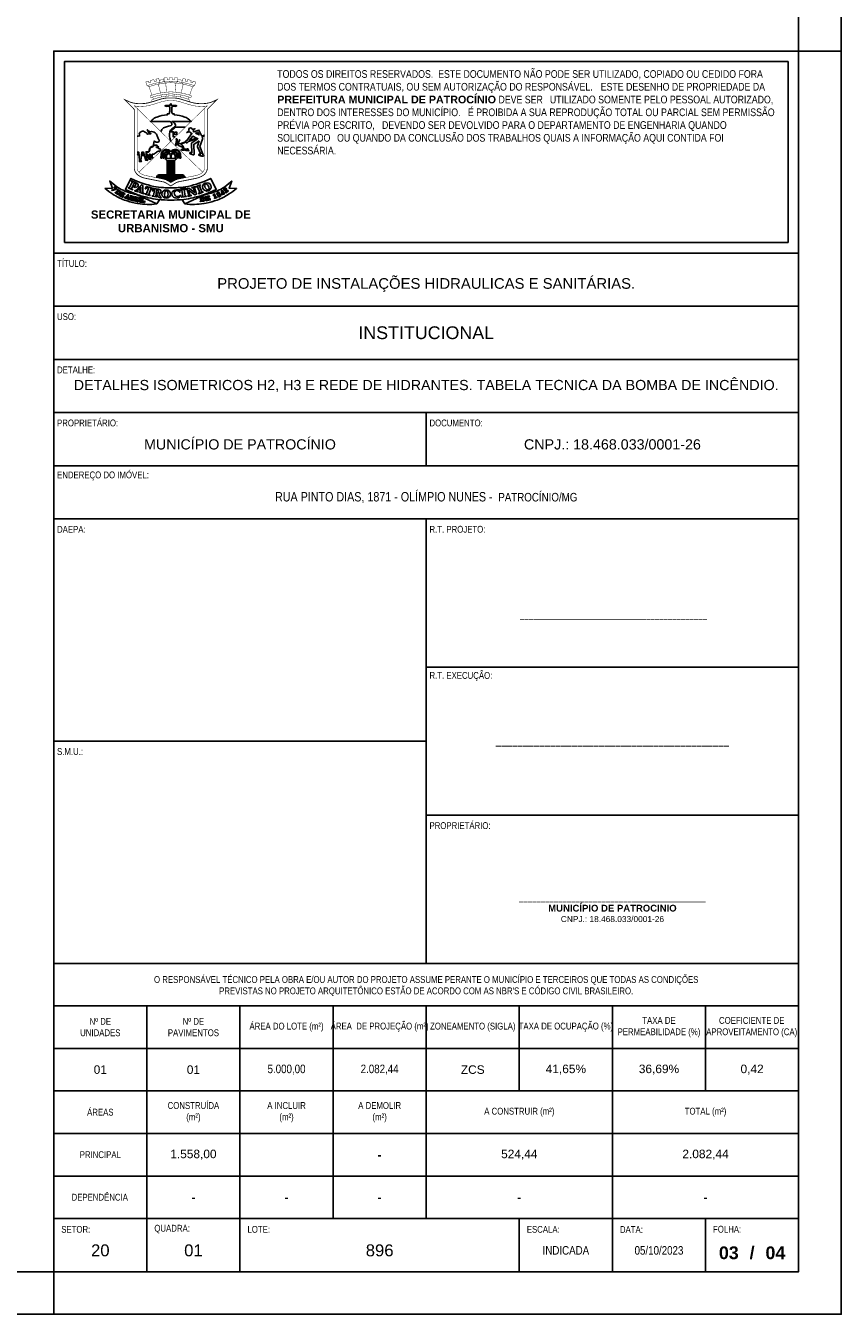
# Model space of a CAD drawing. Header units: millimetres. Extents: x 0 to 354, y 0 to 59.
# Tile 55 of 84: x 245 to 264, y 0 to 30. Entities that reach past the tile are written whole.
import ezdxf

# ---------------------------------------------------------------- set-up
doc = ezdxf.new("R2010")
doc.units = ezdxf.units.MM
doc.styles.add('FORMATO', font='technic_.ttf')
doc.styles.add('R060E100', font='technic_.ttf', dxfattribs={"height": 16})
doc.styles.get("Standard").update_dxf_attribs({"font": 'arial.ttf'})

msp = doc.modelspace()

# ---------------------------------------------------------------- linework, layer by layer
at = {"color": 1}
for p, q in [((263.1, 29.7), (264.1, 29.7)), ((245.6, 0), (245.6, 1))]:
    msp.add_line(p, q, dxfattribs=at)
at = {"color": 6}
for p, q in [((254.35, 21.2), (254.35, 19.95)), ((254.35, 8.25), (254.35, 18.7)), ((254.35, 13.475), (245.6, 13.475)), ((258.725, 1), (258.725, 2.25))]:
    msp.add_line(p, q, dxfattribs=at)
at = {"color": 2}
for points in [[(180, 59.4), (180, 0), (264.1, 0), (264.1, 59.4)], [(245.85, 25.2), (262.85, 25.2), (262.85, 29.45), (245.85, 29.45)]]:
    msp.add_lwpolyline(points, close=True, dxfattribs=at)
at = {"color": 6}
for points in [[(182.5, 58.4), (182.5, 1), (263.1, 1), (263.1, 58.4)], [(245.6, 1), (245.6, 29.7), (263.1, 29.7), (263.1, 1)]]:
    msp.add_lwpolyline(points, close=True, dxfattribs=at)
at = {"color": 1, "const_width": 0.00979}
for points in [[(247.907, 28.6657), (247.8367, 28.8638), (247.7924, 28.8848), (247.7641, 28.9712, -0.0101119), (247.8249, 28.9926), (247.8381, 28.9495), (247.8811, 28.9628), (247.8681, 29.0061, -0.0135349), (247.9514, 29.0285), (247.9633, 28.9833), (248.012, 28.9951), (247.9998, 29.0394, -0.0105173), (248.0657, 29.0516), (248.0766, 29.0173), (248.0931, 28.9647), (248.0579, 28.9226), (248.1071, 28.7142)], [(248.9076, 28.8848, 0.0825429), (248.35, 28.9892, 0.0825429), (247.7924, 28.8848)], [(248.8633, 28.8638, 0.0722397), (248.35, 28.9565, 0.0722397), (247.8367, 28.8638)], [(248.19, 29.0257, 0.0704916), (248.0784, 29.0115)], [(248.2492, 28.734), (248.2309, 28.9484), (248.1898, 28.9785), (248.1902, 29.067, -0.0118928), (248.2658, 29.0715), (248.2654, 29.0233), (248.3123, 29.0238), (248.3123, 29.0725, -0.005908), (248.35, 29.0724, -0.005908), (248.3877, 29.0725), (248.3877, 29.0238), (248.4346, 29.0233), (248.4342, 29.0715, -0.0118928), (248.5098, 29.067), (248.5102, 28.9785), (248.4691, 28.9484), (248.4508, 28.734)], [(248.6216, 29.0115, 0.0704916), (248.51, 29.0257)], [(248.793, 28.6657), (248.8633, 28.8638), (248.9076, 28.8848), (248.9359, 28.9712, 0.0101119), (248.8751, 28.9926), (248.8619, 28.9495), (248.8189, 28.9628), (248.8319, 29.0061, 0.0135349), (248.7486, 29.0285), (248.7367, 28.9833), (248.688, 28.9951), (248.7002, 29.0394, 0.0105173), (248.6343, 29.0516), (248.6234, 29.0173), (248.6069, 28.9647), (248.6421, 28.9226), (248.5929, 28.7142)], [(248.7658, 28.5128, 0.565968), (248.7961, 28.5397, 0.2738554), (248.7781, 28.5602, 0.0818369), (248.35, 28.6468, 0.0818369), (247.9219, 28.5602, 0.2738554), (247.9039, 28.5397, 0.565968), (247.9342, 28.5128)]]:
    msp.add_lwpolyline(points, format="xyb", dxfattribs=at)
at = {"color": 1}
for points, const_width in [([(248.0843, 28.5604, -0.0171122), (247.8431, 28.4873, -0.0594928), (247.6765, 28.4637, -0.0110952), (247.5833, 28.4637, -0.0879771), (247.3832, 28.5038), (247.2698, 28.5546), (247.4927, 28.3273), (247.4927, 26.9445, 0.0798337), (247.5025, 26.8898, 0.1642576), (247.5923, 26.7745, 0.0972303), (247.755, 26.7076), (248.1479, 26.6297, -0.0949465), (248.2532, 26.5885), (248.35, 26.5276), (248.4468, 26.5885, -0.0949465), (248.5521, 26.6297), (248.945, 26.7076, 0.0972303), (249.1077, 26.7745, 0.1642576), (249.1975, 26.8898, 0.0798337), (249.2073, 26.9445), (249.2073, 28.3273), (249.4302, 28.5546), (249.3168, 28.5038, -0.0879771), (249.1167, 28.4637, -0.0110952), (249.0235, 28.4637, -0.0594928), (248.8569, 28.4873, -0.0171122), (248.6157, 28.5604, 0.0972383), (248.35, 28.5964, 0.0972383)], 0.0196), ([(248.1052, 28.4993, -0.0171122), (247.8597, 28.4249, -0.0594928), (247.6779, 28.3991, -0.0110952), (247.5818, 28.3991, -0.1039794), (247.4871, 28.4162), (247.5573, 28.3537), (247.5573, 26.9451, 0.0787036), (247.5635, 26.9111, 0.1642576), (247.6279, 26.8284, 0.0972303), (247.7676, 26.771), (248.1601, 26.6931, -0.0946451), (248.2876, 26.6432), (248.35, 26.6039), (248.4124, 26.6432, -0.0946451), (248.5399, 26.6931), (248.9324, 26.771, 0.0972303), (249.0721, 26.8284, 0.1642576), (249.1365, 26.9111, 0.0787036), (249.1427, 26.9451), (249.1427, 28.3537), (249.2129, 28.4162, -0.1039794), (249.1182, 28.3991, -0.0110952), (249.0221, 28.3991, -0.0594928), (248.8403, 28.4249, -0.0171122), (248.5948, 28.4993, 0.084475), (248.3516, 28.5351, 0.085264)], 0.00979), ([(247.8839, 28.6572, 0.2738554), (247.8658, 28.6366, 0.565968), (247.8961, 28.6098, -0.0759365), (248.35, 28.693, -0.0759365), (248.8039, 28.6098, 0.565968), (248.8342, 28.6366, 0.2738554), (248.8161, 28.6572, 0.0709109), (248.35, 28.7406, 0.0709109)], 0.00979)]:
    msp.add_lwpolyline(points, format="xyb", close=True, dxfattribs=dict(at, const_width=const_width))
at = {"color": 1, "const_width": 0.00979}
for points in [[(247.9418, 28.5676), (247.9235, 28.619)], [(248.1296, 28.6205), (248.1183, 28.6683)], [(248.2571, 28.6402), (248.2531, 28.687)], [(248.4429, 28.6402), (248.4469, 28.687)], [(248.5704, 28.6205), (248.5817, 28.6683)], [(248.7582, 28.5676), (248.7765, 28.619)], [(247.5573, 28.3537), (248.35, 27.575), (247.6003, 26.8513)], [(249.0997, 26.8513), (248.35, 27.575), (249.1427, 28.3537)]]:
    msp.add_lwpolyline(points, dxfattribs=at)
at = {"color": 1}
for points in [[(248.3309, 28.0463), (247.8698, 28.0468), (247.91, 28.0804, -0.0792331), (248.021, 28.1466, -0.0836903), (248.2676, 28.1997), (248.2676, 28.2215), (248.3084, 28.2215), (248.3084, 28.2364), (248.323, 28.2364)], [(248.3285, 28.335), (248.3298, 28.352, 0.1753675), (248.3255, 28.3716, -0.1525632), (248.3208, 28.4008), (248.248, 28.3962), (248.2483, 28.4064), (248.2466, 28.4072), (248.2413, 28.4061, -0.0109776), (248.2303, 28.4041, -0.2264449), (248.2245, 28.4058), (248.23, 28.4071), (248.2141, 28.4092, -0.8279357), (248.2139, 28.4132), (248.2239, 28.4166, -0.1271777), (248.2466, 28.4182), (248.248, 28.4233), (248.3379, 28.4254), (248.3387, 28.4484, -0.3094406), (248.35, 28.4638)], [(248.3715, 28.335), (248.3702, 28.352, -0.1753675), (248.3745, 28.3716, 0.1525632), (248.3792, 28.4008), (248.452, 28.3962), (248.4517, 28.4064), (248.4534, 28.4072), (248.4587, 28.4061, 0.0109776), (248.4697, 28.4041, 0.2264449), (248.4755, 28.4058), (248.47, 28.4071), (248.4859, 28.4092, 0.8279357), (248.4861, 28.4132), (248.4761, 28.4166, 0.1271777), (248.4534, 28.4182), (248.452, 28.4233), (248.3621, 28.4254), (248.3613, 28.4484, 0.3094406), (248.35, 28.4638)], [(248.3715, 28.0463), (248.8302, 28.0468), (248.79, 28.0804, 0.0792331), (248.679, 28.1466, 0.0836903), (248.4324, 28.1997), (248.4324, 28.2215), (248.3916, 28.2215), (248.3916, 28.2364), (248.377, 28.2364)], [(248.1124, 27.8085), (248.1282, 27.8354, -0.1501679), (248.2023, 27.903, -0.0699618), (248.2986, 27.9331, 0.0780417), (248.3587, 27.953, 0.3306951), (248.375, 27.986, 0.2292163), (248.3309, 28.0463)], [(248.35, 27.575), (248.3273, 27.6587, -0.1189674), (248.3235, 27.7915, -0.1256689), (248.3554, 27.8562, -0.1330422), (248.3947, 27.8829, 0.2139135), (248.4566, 27.9411, 0.2204676), (248.4551, 27.9774, 0.2068478), (248.3715, 28.0463)], [(249.076, 27.6971), (249.0117, 27.8418), (248.8915, 27.7997, -0.6036909), (248.8858, 27.805, 0.3225458), (248.869, 27.8496), (248.9182, 27.8711), (248.8518, 27.8629), (248.8298, 27.893, 0.350927), (248.8225, 27.895), (248.7754, 27.8801, 0.371909), (248.7705, 27.8721, 0.0634966), (248.7808, 27.8369), (248.7242, 27.7827), (248.7857, 27.8081, -0.3927287), (248.7892, 27.8067, 0.2449148), (248.8439, 27.7672, -0.4927638), (248.8459, 27.7637), (248.7292, 27.5934), (248.7105, 27.5883), (248.6933, 27.5637)], [(247.5573, 27.6987), (247.584, 27.6994), (247.6141, 27.7029, 0.3498893), (247.6169, 27.7057, 0.1508016), (247.6123, 27.7298, -0.2455834), (247.612, 27.7652, -0.0958284), (247.6349, 27.7944, -0.3272035), (247.7338, 27.8026, 0.0101999), (247.7553, 27.79, -0.0739811), (247.7859, 27.7665, -0.071794), (247.8019, 27.7441), (247.8331, 27.7513), (247.8599, 27.7555, -0.1166307), (247.8842, 27.7537), (247.8599, 27.7628, -0.1539762), (247.8319, 27.7848), (247.8163, 27.8069, -0.1279971), (247.8003, 27.8499), (247.8091, 27.8366, 0.0776904), (247.8198, 27.8248, 0.0761057), (247.8532, 27.8054, 0.1372627), (247.8697, 27.8038, -0.0872321), (247.9287, 27.8037, -0.1312138), (247.9828, 27.7785, -0.1542554), (248.0308, 27.7033, 0.0252133), (248.0422, 27.6679, 0.0510708), (248.0637, 27.625, -0.0259558), (248.0682, 27.6171, 0.0209291), (248.0729, 27.6086, -0.2164991), (248.0756, 27.5865, -0.1211261), (248.0602, 27.5612, -0.3471051), (248.0433, 27.5593, 0.2647657), (248.0395, 27.5594, -0.1335941), (248.0141, 27.5538, -0.1548185), (247.9906, 27.5626, 0.0061902), (247.9615, 27.5848), (247.95, 27.5428), (247.9442, 27.5028, -0.0946831), (247.9321, 27.4675, -0.2588371), (247.9066, 27.4521, 0.3103352), (247.853, 27.4121, 0.068396), (247.8447, 27.3698, -0.2503229), (247.8234, 27.3348), (247.7683, 27.3311), (247.7816, 27.1621), (247.8061, 27.1289), (247.7566, 27.1317), (247.7581, 27.1584), (247.7046, 27.3228), (247.6694, 27.3228), (247.6429, 27.1261), (247.6607, 27.0995), (247.6119, 27.0995), (247.6174, 27.1291), (247.5977, 27.3236), (247.5573, 27.3236)], [(248.4612, 27.4875), (248.4671, 27.5157, -0.0139651), (248.4791, 27.5661, 0.1321923), (248.4791, 27.6323, -0.8419479), (248.4881, 27.6364, -0.2175372), (248.4975, 27.5839, 0.0252836), (248.4847, 27.5212), (248.5008, 27.5362, 0.1023303), (248.5553, 27.6129, -0.9921758), (248.5641, 27.609, -0.1084767), (248.4862, 27.4986, 0.3156258), (248.4836, 27.4868)], [(248.7659, 27.575), (248.7491, 27.5538, -0.201937), (248.7389, 27.5483, 0.3341121), (248.7351, 27.5448, -0.7273895), (248.7226, 27.5432, 0.1045476), (248.7208, 27.5455, 0.3699832), (248.718, 27.5455, -0.6686331), (248.7101, 27.5495, 0.5231921), (248.7049, 27.5537)], [(249.0166, 27.5875), (248.89, 27.503), (248.8969, 27.2751, -0.544415), (248.8755, 27.2603), (248.8252, 27.2716, -0.2092755), (248.7953, 27.2935, -0.5227515), (248.8054, 27.3149, -0.2023617), (248.8312, 27.3089, 0.2295594), (248.8426, 27.3068, 0.3934708), (248.8449, 27.3106), (248.8334, 27.5079, -0.2047689), (248.8484, 27.5495), (248.9826, 27.6351, 0.6252674), (248.9821, 27.6399, -0.0871836), (248.9707, 27.6464)], [(249.0166, 27.5875), (248.9765, 27.4598, 0.2192635), (248.9781, 27.4471), (249.0526, 27.277, -0.2927298), (249.0514, 27.27, -0.3674289), (249.045, 27.2691, 0.1514547), (249.0193, 27.276, 0.2643945), (249.0049, 27.2671, 0.4364817), (249.0096, 27.253, 0.0114314), (249.0447, 27.2381, 0.1512931), (249.1179, 27.2324, 0.4169046), (249.1214, 27.2379)], [(249.1214, 27.2379), (249.0322, 27.452), (249.0952, 27.6247, 0.2962344), (249.0814, 27.685)], [(247.5573, 27.275), (247.5704, 27.2654, 0.059047), (247.5947, 27.2561)], [(248.1564, 27.2906), (248.1547, 27.2784, 0.0128134), (248.1439, 27.1828)], [(248.5723, 27.5215, 0.5580831), (248.5167, 27.4845)], [(248.5167, 27.4845), (248.6543, 27.4203), (248.6352, 27.4598, 0.1393815), (248.588, 27.513)], [(248.5436, 27.2906), (248.5453, 27.2784, -0.0128134), (248.5561, 27.1828)], [(248.7141, 27.3799, 0.0548405), (248.7729, 27.3685, -0.8390859), (248.7737, 27.3601, -0.2090551), (248.6939, 27.3717, 0.1994227), (248.6815, 27.3737, -0.1161258), (248.5982, 27.3737, -0.8809874), (248.5993, 27.3837), (248.6379, 27.3824, 0.0569376), (248.6653, 27.3846), (248.6372, 27.3994, -0.2703294), (248.6263, 27.4168)], [(248.6839, 27.3912), (248.699, 27.3896, 0.0977281), (248.7119, 27.3907, 0.0423412), (248.7366, 27.4002, -0.1562378), (248.7526, 27.4025, -0.7348742), (248.7538, 27.3942, -0.0724375), (248.7149, 27.3824, 0.6281294), (248.7141, 27.3799)], [(247.6686, 27.2434, 0.0487975), (247.7197, 27.2447)], [(248.0136, 26.7222, -0.3730721), (248.0941, 26.7919), (248.6059, 26.7919)], [(248.0382, 26.7173), (248.0593, 26.7605, 1.0483596), (248.0505, 26.7643), (248.0258, 26.7197)], [(248.0696, 26.711), (248.0906, 26.761, 1.0483596), (248.0815, 26.7643), (248.0572, 26.7135)], [(248.1002, 26.705), (248.1236, 26.761, 1.0483596), (248.1146, 26.7643), (248.0875, 26.7075)], [(248.136, 26.6979), (248.1548, 26.7618, 1.0483596), (248.1454, 26.7641), (248.1232, 26.7004)], [(248.1712, 26.6909), (248.1869, 26.7622, 1.0483596), (248.1774, 26.7638), (248.1582, 26.6935)], [(248.2052, 26.6817), (248.2193, 26.7626, 1.0483596), (248.2098, 26.7638), (248.1921, 26.6856)], [(248.2378, 26.6694), (248.2501, 26.7629, 1.0483596), (248.2405, 26.7637), (248.2243, 26.6749)], [(248.2766, 26.6499), (248.2841, 26.7632, 1.0483596), (248.2745, 26.7633), (248.2622, 26.6578)], [(248.308, 26.6304), (248.3168, 26.7632, 1.0483596), (248.3071, 26.7633), (248.2928, 26.6399)], [(248.3322, 26.6151), (248.3398, 26.7631, -0.1636471), (248.3425, 26.7667, -0.1532159), (248.346, 26.7678), (248.354, 26.7678)], [(248.3678, 26.6151), (248.3602, 26.7631, 0.1636471), (248.3575, 26.7667, 0.1532159), (248.354, 26.7678)], [(248.392, 26.6304), (248.3832, 26.7632, -1.0483596), (248.3929, 26.7633), (248.4072, 26.6399)], [(248.4234, 26.6499), (248.4159, 26.7632, -1.0483596), (248.4255, 26.7633), (248.4378, 26.6578)], [(248.4622, 26.6694), (248.4499, 26.7629, -1.0483596), (248.4595, 26.7637), (248.4757, 26.6749)], [(248.4948, 26.6817), (248.4807, 26.7626, -1.0483596), (248.4902, 26.7638), (248.5079, 26.6856)], [(248.5288, 26.6909), (248.5131, 26.7622, -1.0483596), (248.5226, 26.7638), (248.5418, 26.6935)], [(248.564, 26.6979), (248.5452, 26.7618, -1.0483596), (248.5546, 26.7641), (248.5768, 26.7004)], [(248.5998, 26.705), (248.5764, 26.761, -1.0483596), (248.5854, 26.7643), (248.6125, 26.7075)], [(248.6864, 26.7222, 0.3730721), (248.6059, 26.7919)], [(248.6304, 26.711), (248.6094, 26.761, -1.0483596), (248.6185, 26.7643), (248.6428, 26.7135)], [(248.6618, 26.7173), (248.6407, 26.7605, -1.0483596), (248.6495, 26.7643), (248.6742, 26.7197)], [(248.0192, 26.1043), (247.9626, 26.0994, -0.0719824), (247.5188, 26.1242, -0.0372181), (247.2585, 26.1975, -0.0570973), (246.9912, 26.3308, -0.0327185), (246.8048, 26.4702), (246.9803, 26.4788), (246.9166, 26.644), (246.9888, 26.5829, 0.0511682), (247.1855, 26.4482, 0.0859639), (247.5396, 26.3283)], [(248.485, 26.4352), (248.5316, 26.4344), (248.5488, 26.4338, -0.2702252), (248.56, 26.4194), (248.5627, 26.3793, -0.8026886), (248.5588, 26.3781, 0.0740355), (248.5356, 26.4087, 0.2045789), (248.4729, 26.4179, 0.0810479), (248.4458, 26.3976, 0.1192834), (248.4301, 26.3643, 0.1931852), (248.4499, 26.3034, 0.2314151), (248.4959, 26.2784, 0.0219803), (248.522, 26.2794, 0.1996064), (248.5716, 26.3049, -0.7686045), (248.584, 26.2991)], [(248.6808, 26.1043), (248.7374, 26.0994, 0.0719824), (249.1812, 26.1242, 0.0372181), (249.4415, 26.1975, 0.0570973), (249.7088, 26.3308, 0.0327185), (249.8952, 26.4702), (249.7197, 26.4788), (249.7834, 26.644), (249.7112, 26.5829, -0.0511682), (249.5145, 26.4482, -0.0859639), (249.1604, 26.3283)]]:
    msp.add_lwpolyline(points, format="xyb", dxfattribs=at)
for points in [[(248.4559, 27.6791), (248.4073, 27.6791), (248.4073, 27.8008), (248.3406, 27.8008), (248.4564, 27.9061), (248.6882, 27.9072)], [(248.9707, 27.6464), (248.7659, 27.575)], [(248.9497, 27.6531), (248.8682, 27.7011), (248.7848, 27.5956)], [(248.9497, 27.6531), (248.7848, 27.5956)], [(249.1427, 27.7203), (249.076, 27.6971)], [(249.1427, 27.7063), (249.0814, 27.685)], [(247.5947, 27.2561), (247.5888, 27.3138), (247.5573, 27.3138)], [(247.7197, 27.2447), (247.6975, 27.313), (247.678, 27.313), (247.6686, 27.2434)], [(248.115, 27.1823), (248.1244, 27.2761)], [(248.4612, 27.4875), (248.4836, 27.4868)], [(248.6933, 27.5637), (248.5723, 27.5215)], [(248.585, 27.1823), (248.5756, 27.2761)], [(248.7049, 27.5537), (248.588, 27.513)], [(248.6263, 27.4168), (248.6839, 27.3912)], [(248.115, 27.1823), (248.1439, 27.1828)], [(248.1735, 27.1823), (248.1965, 27.1823)], [(248.4663, 27.1756), (248.2337, 27.1756), (248.2216, 27.156), (248.2653, 27.1199), (248.4347, 27.1199)], [(248.2287, 27.1823), (248.2449, 27.1823)], [(248.2653, 26.7919), (248.2653, 27.1081), (248.2696, 27.1081), (248.2696, 26.7919)], [(248.2827, 26.7919), (248.2827, 27.1081), (248.3107, 27.1081), (248.3107, 26.7919)], [(248.3306, 26.7919), (248.3306, 27.1081), (248.3694, 27.1081)], [(248.3401, 27.2459), (248.3401, 27.1756)], [(248.3599, 27.2459), (248.3599, 27.1756)], [(248.3694, 27.1081), (248.3694, 26.7919)], [(248.4173, 26.7919), (248.4173, 27.1081), (248.3893, 27.1081), (248.3893, 26.7919)], [(248.4347, 26.7919), (248.4347, 27.1081), (248.4304, 27.1081), (248.4304, 26.7919)], [(248.4347, 27.1199), (248.4784, 27.156), (248.4663, 27.1756)], [(248.4713, 27.1823), (248.4551, 27.1823)], [(248.5265, 27.1823), (248.5035, 27.1823)], [(248.585, 27.1823), (248.5561, 27.1828)], [(247.4576, 26.3666), (248.0192, 26.1043), (248.0842, 26.2039)], [(249.2424, 26.3666), (248.6808, 26.1043), (248.6158, 26.2039)]]:
    msp.add_lwpolyline(points, dxfattribs=at)
for points in [[(248.4365, 27.7903), (248.4943, 27.7903), (248.4943, 27.7378), (248.4365, 27.7378)], [(248.9318, 27.7653), (248.9868, 27.788), (249.0136, 27.7262)], [(247.6102, 26.3781), (247.7125, 26.3441), (247.7125, 26.3571), (247.6918, 26.3683), (247.6918, 26.5415), (247.6608, 26.5566), (247.5308, 26.4234), (247.5086, 26.4235), (247.5001, 26.4131), (247.5785, 26.3863), (247.579, 26.4004), (247.5603, 26.4111), (247.5858, 26.4408), (247.6435, 26.4232), (247.6435, 26.3854), (247.6157, 26.3881)], [(247.6022, 26.4578), (247.6441, 26.4447), (247.6457, 26.5056)], [(247.7427, 26.3347), (247.8576, 26.3012), (247.8576, 26.3146), (247.8298, 26.327), (247.8768, 26.4619), (247.9144, 26.4487), (247.9164, 26.4101), (247.9318, 26.4113), (247.9415, 26.4688), (247.7753, 26.5184), (247.7482, 26.4631), (247.763, 26.4604), (247.7858, 26.4888), (247.8256, 26.4767), (247.7782, 26.3437), (247.7464, 26.3459)], [(248.5798, 26.4462), (248.6854, 26.4711), (248.6836, 26.4893), (248.5795, 26.457)], [(248.5795, 26.438), (248.6856, 26.4556), (248.6885, 26.4437), (248.6631, 26.435), (248.687, 26.288), (248.7137, 26.287), (248.7168, 26.276), (248.6076, 26.2614), (248.6078, 26.2709), (248.635, 26.2814), (248.61, 26.4266), (248.5818, 26.4285)], [(248.7505, 26.2811), (248.7496, 26.2915), (248.7704, 26.3018), (248.7315, 26.4451), (248.7005, 26.4447), (248.6975, 26.4573), (248.7758, 26.4762), (248.9143, 26.3777), (248.8846, 26.4838), (248.8461, 26.4803), (248.8448, 26.4909), (248.9288, 26.5132), (248.934, 26.5037), (248.9103, 26.4907), (248.9557, 26.3313), (248.9139, 26.3194), (248.7618, 26.4287), (248.7975, 26.3115), (248.8302, 26.3103), (248.8347, 26.3014)], [(248.9448, 26.5133), (249.044, 26.5509), (249.0491, 26.5398), (249.0259, 26.5262), (249.0784, 26.3868), (249.1048, 26.3911), (249.1099, 26.3809), (249.0058, 26.3452), (249.0041, 26.3545), (249.0287, 26.3701), (248.9755, 26.5075), (248.9475, 26.5039)], [(249.5604, 26.3481), (249.5527, 26.3935), (249.5766, 26.3586)], [(247.3582, 26.2236), (247.3593, 26.3151), (247.3413, 26.3234), (247.2729, 26.2576), (247.2596, 26.2582), (247.2553, 26.2539), (247.2986, 26.2349), (247.2985, 26.2418), (247.2898, 26.2499), (247.3013, 26.2642), (247.3308, 26.2529), (247.3308, 26.2353), (247.3179, 26.2366), (247.3122, 26.231), (247.365, 26.2109), (247.3648, 26.2184)], [(247.3105, 26.2731), (247.3308, 26.2649), (247.334, 26.2975)], [(247.5815, 26.1603), (247.6367, 26.1503), (247.636, 26.1567), (247.6221, 26.1635), (247.6371, 26.2386), (247.6522, 26.2396), (247.6511, 26.2467), (247.5994, 26.2541), (247.5949, 26.2485), (247.6095, 26.2429), (247.5949, 26.1683), (247.5855, 26.1672)]]:
    msp.add_lwpolyline(points, close=True, dxfattribs=at)
for points in [[(247.7857, 27.2619), (247.7825, 27.3221), (247.8089, 27.3233, 0.0803253), (247.8337, 27.3285, 0.158746), (247.8421, 27.3353, 0.0286502), (247.8508, 27.3504, 0.1043628), (247.856, 27.3706, -0.0317452), (247.8581, 27.39, -0.0349798), (247.8619, 27.4056, -0.0801612), (247.8693, 27.42, -0.0260052), (247.8778, 27.4304, -0.2284675), (247.9076, 27.4425, 0.3261756), (247.9436, 27.4654, -0.3232693), (247.9757, 27.4862), (248.0199, 27.4847, -0.2200569), (248.0401, 27.4746, -0.0544939), (248.0639, 27.4368), (248.045, 27.438, -0.0423738), (248.005, 27.4437), (248.0222, 27.4332, 0.0501225), (248.1063, 27.3928), (248.1, 27.3481), (248.0698, 27.3466, 0.1464232), (248.0272, 27.3316, 0.0097094), (247.967, 27.286, -0.2372095), (247.9118, 27.2747), (247.912, 27.2128), (247.9324, 27.1853), (247.888, 27.1853), (247.8632, 27.275), (247.8474, 27.275), (247.8507, 27.1911), (247.8735, 27.1574), (247.828, 27.1608), (247.8231, 27.1848), (247.804, 27.2688)], [(248.5247, 26.4879, 0.0460718), (248.75, 26.5175, 0.0202553), (249.0197, 26.59), (249.1314, 26.6319), (249.2881, 26.7038), (249.4162, 26.4454), (249.2595, 26.3735), (249.156, 26.3316, -0.0234713), (248.8781, 26.2519, -0.0187625), (248.6527, 26.2069, -0.0281937), (248.35, 26.1971, -0.0281937), (248.0473, 26.2069, -0.0187625), (247.8219, 26.2519, -0.0234713), (247.544, 26.3316), (247.4405, 26.3735), (247.2838, 26.4454), (247.4119, 26.7038), (247.5686, 26.6319), (247.6803, 26.59, 0.0202553), (247.95, 26.5175, 0.0460718), (248.1753, 26.4879, 0.0090336), (248.35, 26.4845, 0.0090336)], [(247.0354, 26.5044), (247.0824, 26.4655, -0.5432104), (247.0818, 26.4595, -0.0649255), (246.9745, 26.4227, -0.3056592), (246.9634, 26.4273, -0.5414129), (246.9649, 26.4307, 0.1215777), (247.0467, 26.4666), (247.022, 26.4877, -0.4149444), (247.0214, 26.4957, -0.0566407), (247.0308, 26.5044, -0.3284654)], [(247.0609, 26.3692), (247.1084, 26.4296, 0.5286705), (247.1078, 26.4318, -0.2626963), (247.0984, 26.4415, -0.5623733), (247.1026, 26.4458), (247.1611, 26.4086, -0.3141666), (247.178, 26.3681, -0.5019414), (247.097, 26.3313), (247.0466, 26.3638, -0.2587717), (247.0426, 26.3712, -0.6476577), (247.0513, 26.375, 0.1544021)], [(247.0853, 26.3546), (247.1312, 26.4169), (247.1429, 26.4061, -0.2866513), (247.1494, 26.3824, -0.0955745), (247.134, 26.3528, -0.3169183), (247.1024, 26.3436, -0.1218578)], [(247.2229, 26.2657), (247.2421, 26.2891, 0.9223567), (247.2358, 26.2951, 0.0195208), (247.2202, 26.2801, -0.3870576), (247.2163, 26.2799), (247.1867, 26.2973, -0.4861728), (247.1858, 26.3037), (247.1977, 26.3252, -0.4259892), (247.2017, 26.3262, 0.040372), (247.2162, 26.319, -0.4437247), (247.2186, 26.3125, -0.0162145), (247.217, 26.3028), (247.2207, 26.3006), (247.2399, 26.333, 0.9985904), (247.2363, 26.3371), (247.2266, 26.3279), (247.2062, 26.3371), (247.2192, 26.3638), (247.2529, 26.3474, -0.314626), (247.2544, 26.3447), (247.2503, 26.3318, 0.992119), (247.2582, 26.3292), (247.2691, 26.3513), (247.1947, 26.3886, 0.5136072), (247.1881, 26.3851), (247.193, 26.3801, -0.3045319), (247.1943, 26.373), (247.1608, 26.3144, -0.2105703), (247.1558, 26.3107, -0.1334378), (247.1451, 26.3112, 0.6255749), (247.1402, 26.3061), (247.2132, 26.2667, 0.1942123)], [(247.348, 26.4804), (247.4527, 26.438), (247.4527, 26.4474), (247.4291, 26.4651), (247.4948, 26.5998), (247.5165, 26.5894, -0.4308266), (247.5268, 26.5461), (247.516, 26.5325, -0.3301327), (247.4728, 26.5278, 0.8964777), (247.4644, 26.5179, 0.3766207), (247.564, 26.5087, 0.5920911), (247.553, 26.5952), (247.4346, 26.6496, 1.1798119), (247.4296, 26.6311, -0.4071479), (247.4408, 26.6176, -0.0944106), (247.4384, 26.6088), (247.4273, 26.5853), (247.3788, 26.489), (247.3564, 26.4905)], [(247.9136, 26.291), (248.0167, 26.2717), (248.0173, 26.2829), (247.9945, 26.2907), (248.0054, 26.3458), (248.0152, 26.3461), (248.0516, 26.2731, 0.1746303), (248.0605, 26.2646, -0.0210108), (248.0826, 26.2537, 0.1108634), (248.1221, 26.2423), (248.1244, 26.2504), (248.1166, 26.2565, -0.0966629), (248.1054, 26.2696, -0.0552111), (248.0747, 26.3414, -0.3481475), (248.078, 26.3497, -0.0545272), (248.1007, 26.3597, 0.3017731), (248.1177, 26.3809, 0.147969), (248.1186, 26.4151, 0.1389218), (248.1027, 26.4352, 0.0689416), (248.0574, 26.4514), (247.9543, 26.4659), (247.9503, 26.4562), (247.9739, 26.4486), (247.9433, 26.2998), (247.9151, 26.2988)], [(248.0242, 26.4398), (248.0073, 26.3594), (248.0293, 26.3586, 0.3700116), (248.06, 26.3833, 0.1151386), (248.0596, 26.4129, 0.2858372)], [(249.4574, 26.3185), (249.4535, 26.3108, 0.3802231), (249.4609, 26.2821, 0.2123795), (249.4979, 26.2757, 0.3361292), (249.525, 26.3095, 0.3651136), (249.4908, 26.3397), (249.4933, 26.3439, 0.5560021), (249.4741, 26.3804, 0.1188674), (249.4553, 26.3791, 0.3823075), (249.4303, 26.3448, 0.3667708)], [(249.4778, 26.3408), (249.4527, 26.35, -0.421403), (249.4494, 26.3586), (249.4512, 26.3617, -0.4929162), (249.4666, 26.3661, -0.3373206)], [(249.5386, 26.4148), (249.5475, 26.3335, 0.5062329), (249.5616, 26.328), (249.5841, 26.3422), (249.5945, 26.329), (249.6143, 26.3445), (249.6043, 26.3573), (249.6145, 26.365), (249.6066, 26.3756), (249.6002, 26.3703, -0.4216062), (249.5951, 26.3713), (249.5591, 26.4269, 0.3470052), (249.5518, 26.4297, 0.1245378), (249.5416, 26.4235, 0.2252861)], [(249.7083, 26.4106), (249.6541, 26.3675), (249.644, 26.3767), (249.644, 26.4221, 0.1616122), (249.6378, 26.4409, 0.1135764), (249.6302, 26.4474, 0.3093344), (249.6163, 26.4457, 0.4515744), (249.6163, 26.4322, -0.0316531), (249.623, 26.4254, -0.8705545), (249.6165, 26.4178, -0.0356646), (249.6007, 26.4297, -0.5303758), (249.6056, 26.4707, -0.1299998), (249.6327, 26.4767, -0.3788328), (249.6598, 26.4507, -0.0344989), (249.6602, 26.4251, 0.0064616), (249.6591, 26.4004, 0.6290929), (249.6619, 26.3989), (249.6944, 26.4248)], [(247.3692, 26.2093), (247.4432, 26.1876, 0.5950341), (247.4737, 26.2182, 0.222158), (247.4549, 26.2393), (247.4628, 26.2404, 0.7977212), (247.4668, 26.2826), (247.4021, 26.3018, 0.7072236), (247.3991, 26.2977), (247.4029, 26.2941, -0.1962732), (247.4059, 26.2876), (247.3844, 26.223, -0.0556629), (247.3813, 26.2162), (247.3718, 26.2159)], [(247.4191, 26.2363), (247.4109, 26.2119, 0.3856886), (247.4124, 26.2086, 0.0962273), (247.4347, 26.2034, 0.519308), (247.447, 26.2195, 0.1375758), (247.4356, 26.2369, 0.4563195)], [(247.4338, 26.283), (247.4249, 26.2522), (247.4329, 26.2505, 0.8577137), (247.4449, 26.2815, 0.1963354)], [(247.4867, 26.188), (247.4739, 26.1864), (247.4701, 26.1815), (247.5229, 26.1693), (247.5214, 26.1761), (247.5112, 26.1817), (247.5187, 26.2093), (247.5295, 26.2067), (247.5376, 26.1793, 0.2169937), (247.5569, 26.1608, 0.0009399), (247.5722, 26.1554, 0.2723686), (247.5766, 26.1563, 0.5049076), (247.5761, 26.1609, -0.2220291), (247.5655, 26.1766, 0.0932971), (247.5539, 26.2092, -0.4179832), (247.5546, 26.2115), (247.5654, 26.2138, 0.6929144), (247.5723, 26.2577), (247.4985, 26.277, 0.8808916), (247.4951, 26.2687, -0.0492997), (247.5019, 26.264, -0.4119083), (247.5023, 26.2591)], [(247.5203, 26.2197), (247.5302, 26.2608), (247.5377, 26.2573, -0.3062738), (247.5489, 26.2391, -0.1976902), (247.5402, 26.2204, -0.2317516), (247.5301, 26.2173, -0.0335457)], [(247.6574, 26.2386), (247.6612, 26.2445), (247.7098, 26.2399), (247.7145, 26.2318), (247.6985, 26.23), (247.6886, 26.1557), (247.7258, 26.1531), (247.7346, 26.1685, -0.896771), (247.7422, 26.1652), (247.7351, 26.1416, -0.2500265), (247.7314, 26.138), (247.6452, 26.1466, -0.7334021), (247.6436, 26.1545), (247.6552, 26.1563, 0.334965), (247.6597, 26.1609, 0.0025457), (247.6684, 26.2333)], [(249.041, 26.2499), (249.0563, 26.1735, -0.3955286), (249.0536, 26.1692, 0.0122301), (249.0428, 26.1662, 0.8807358), (249.0439, 26.1598), (249.1197, 26.1707, 0.2937965), (249.1539, 26.203, 0.1994805), (249.1524, 26.2446, 0.3073147), (249.1135, 26.2717), (249.0316, 26.2624, 0.4421056), (249.0244, 26.2524, 0.4784128), (249.0258, 26.2515), (249.0368, 26.252, -0.2636348)], [(249.071, 26.2566), (249.0863, 26.177), (249.1026, 26.1803, 0.3447034), (249.122, 26.2108, 0.2174796), (249.1127, 26.2429, 0.2724135), (249.08, 26.2584, 0.0505764)], [(249.1844, 26.1791), (249.2753, 26.2012), (249.2747, 26.2295, 0.7656565), (249.2655, 26.2318), (249.265, 26.2124), (249.2221, 26.2021), (249.2125, 26.2344), (249.2327, 26.2404), (249.2419, 26.2287), (249.2487, 26.2306), (249.239, 26.267), (249.2327, 26.2653), (249.2327, 26.2498), (249.2098, 26.2433), (249.2006, 26.2757), (249.2417, 26.2859), (249.2495, 26.2721, 0.9926017), (249.2565, 26.276, -0.0815327), (249.2482, 26.2994), (249.1585, 26.2794, 0.8302167), (249.1588, 26.2696), (249.1712, 26.2708), (249.1909, 26.1947), (249.1829, 26.1873, 0.5458928)], [(249.38, 26.2339), (249.4303, 26.2535, 1.091405), (249.4266, 26.2609, -0.1182519), (249.4145, 26.257, -0.3706715), (249.4104, 26.26), (249.3743, 26.3405, 0.5206973), (249.3677, 26.3418), (249.3429, 26.3177, 0.6030092), (249.3455, 26.3086), (249.3604, 26.3151), (249.3871, 26.2537, -0.2473091), (249.3866, 26.2471, -0.2059485), (249.379, 26.2418, 0.9316202)], [(249.4706, 26.3176), (249.498, 26.3105, -0.3393514), (249.5058, 26.3005, -0.3553599), (249.4959, 26.2881, -0.2880388), (249.4776, 26.2947, -0.0741809), (249.4714, 26.3057, -0.1520368)]]:
    msp.add_lwpolyline(points, format="xyb", close=True, dxfattribs=at)
at = {"color": 6}
for points in [[(245.6, 24.95), (263.1, 24.95)], [(245.6, 23.7), (263.1, 23.7)], [(245.6, 22.45), (263.1, 22.45)], [(245.6, 21.2), (263.1, 21.2)], [(245.6, 19.95), (263.1, 19.95)], [(245.6, 18.7), (263.1, 18.7)], [(254.35, 15.2167), (263.1, 15.2167)], [(254.35, 11.7333), (263.1, 11.7333)], [(245.6, 8.25), (263.1, 8.25)], [(245.6, 7.25), (263.1, 7.25)], [(245.6, 2.25), (263.1, 2.25)], [(247.7875, 2.25), (247.7875, 1)], [(249.975, 2.25), (249.975, 1)], [(256.5375, 2.25), (256.5375, 1)], [(260.9125, 2.25), (260.9125, 1)]]:
    msp.add_lwpolyline(points, dxfattribs=at)
at = {"color": 2}
for points in [[(247.7875, 7.25), (247.7875, 2.25)], [(249.975, 7.25), (249.975, 2.25)], [(252.1625, 7.25), (252.1625, 6.7144), (252.1625, 5.4771), (252.1625, 4.446), (252.1625, 2.25)], [(254.35, 7.25), (254.35, 2.25)], [(256.5375, 7.25), (256.5375, 5.25)], [(258.725, 7.25), (258.725, 2.25)], [(260.9125, 7.25), (260.9125, 5.25)], [(245.6, 6.25), (263.1, 6.25)], [(245.6, 5.25), (263.1, 5.25)], [(245.6, 4.25), (263.1, 4.25)], [(245.6, 3.25), (263.1, 3.25)]]:
    msp.add_lwpolyline(points, dxfattribs=at)
at = {"color": 1}
for centre, radius, start, end in [((249.019, 28.2476), 0.696, 172.79315, 180.92214), ((247.681, 28.2476), 0.696, 359.07786, 7.20685), ((248.2462, 27.2638), 0.1224, 32.00351, 174.2381), ((248.2488, 27.2774), 0.0934, 28.81725, 171.87483), ((248.5978, 27.1768), 0.4243, 167.86057, 179.25731), ((248.2739, 27.2494), 0.0924, 52.15946, 169.61878), ((248.4311, 27.2035), 0.2356, 161.18844, 185.14018), ((248.2753, 27.2547), 0.0716, 23.53099, 159.84532), ((248.2989, 27.2296), 0.0683, 51.95209, 149.23557), ((248.2995, 27.2344), 0.049, 53.57617, 159.77198), ((248.2922, 27.2425), 0.048, 4.08865, 40.71878), ((248.4538, 27.2638), 0.1224, 5.7619, 147.99649), ((248.4247, 27.2547), 0.0716, 20.15468, 156.46901), ((248.4011, 27.2296), 0.0683, 30.76443, 128.04791), ((248.4078, 27.2425), 0.048, 139.28122, 175.91135), ((248.4512, 27.2774), 0.0934, 8.12517, 151.18275), ((248.4261, 27.2494), 0.0924, 10.38122, 127.84054), ((248.4005, 27.2344), 0.049, 20.22802, 126.42383), ((248.2689, 27.2035), 0.2356, 354.85982, 18.81156), ((248.1022, 27.1768), 0.4243, 0.74269, 12.13943), ((248.3716, 27.2042), 0.1446, 155.35207, 188.68733), ((248.3838, 27.2001), 0.14, 158.55449, 187.30283), ((248.3162, 27.2001), 0.14, 352.69717, 21.44551), ((248.3284, 27.2042), 0.1446, 351.31267, 24.64793)]:
    msp.add_arc(centre, radius, start, end, dxfattribs=at)
at = {"color": 1, "extrusion": (0, 0, -1)}
for centre, major_axis, ratio, start_param, end_param in [((248.2434, 26.3367), (-0.1021, 0), 0.9396743, -1.5707963, 4.712389), ((248.4815, 26.3393), (-0.1123, 0.0041), 0.8537433, 3.5317388, 7.8539816), ((249.1972, 26.5046), (-0.102, 0.0037), 0.940108, -1.5707963, 4.712389)]:
    msp.add_ellipse(centre, major_axis=major_axis, ratio=ratio, start_param=start_param, end_param=end_param, dxfattribs=at)
at = {"color": 1}
for centre, major_axis in [((248.2434, 26.3367), (-0.0049, -0.0793)), ((249.1972, 26.5046), (0.0387, -0.0694))]:
    msp.add_ellipse(centre, major_axis=major_axis, ratio=0.5239768, dxfattribs=at)

# ---------------------------------------------------------------- texts
at = {"color": 2}
for s, insert, char_height, width, attachment_point, style in [('TODOS OS DIREITOS RESERVADOS.  ESTE DOCUMENTO NÃO PODE SER UTILIZADO, COPIADO OU CEDIDO FORA DOS TERMOS CONTRATUAIS, OU SEM AUTORIZAÇÃO DO RESPONSÁVEL. {\\H2.27731x; }ESTE DESENHO DE PROPRIEDADE DA {\\fArial|b1|i0|c0|p34;PREFEITURA MUNICIPAL DE PATROCÍNIO} DEVE SER {\\H1.88966x; }UTILIZADO SOMENTE PELO PESSOAL AUTORIZADO, DENTRO DOS INTERESSES DO MUNICÍPIO. {\\H2.01777x; }É PROIBIDA A SUA REPRODUÇÃO TOTAL OU PARCIAL SEM PERMISSÃO PRÉVIA POR ESCRITO, {\\H1.9673x; }DEVENDO SER DEVOLVIDO PARA O DEPARTAMENTO DE ENGENHARIA QUANDO SOLICITADO {\\H1.74947x; }OU QUANDO DA CONCLUSÃO DOS TRABALHOS QUAIS A INFORMAÇÃO AQUI CONTIDA FOI {\\H1.81799x; }NECESSÁRIA.{\\H2.00465x; }', (250.85, 29.25), 0.18, 11.75, 1, 'FORMATO'), ('{\\fArial|b1|i0|c0|p34;\\H1.2x;SECRETARIA MUNICIPAL DE URBANISMO - SMU}', (248.35, 25.6945), 0.16, 3.846925, 5, 'R060E100'), (' TÍTULO:', (245.6263, 24.6234), 0.16, 17.7475, 7, 'FORMATO'), (' USO:', (245.6263, 23.3734), 0.16, 17.7475, 7, 'FORMATO'), (' DETALHE:', (245.6263, 22.1234), 0.16, 17.7475, 7, 'FORMATO'), (' PROPRIETÁRIO:', (245.6263, 20.8734), 0.16, 8.8475, 7, 'FORMATO'), (' DOCUMENTO:', (254.3763, 20.8734), 0.16, 8.8475, 7, 'FORMATO'), (' ENDEREÇO DO IMÓVEL:', (245.6263, 19.6048), 0.16, 17.7475, 7, 'FORMATO'), (' DAEPA:', (245.6263, 18.3734), 0.16, 6.6225, 7, 'FORMATO'), (' R.T. PROJETO:', (254.3763, 18.3734), 0.16, 11.0725, 7, 'FORMATO'), ('___________________________________________', (258.7513, 16.4333), 0.16, 8.75, 5, 'FORMATO'), (' R.T. EXECUÇÃO:', (254.3763, 14.8901), 0.16, 11.0725, 7, 'FORMATO'), (' S.M.U.:', (245.6263, 13.1484), 0.16, 6.6225, 7, 'FORMATO'), ('___________________________________________', (258.725, 13.475), 0.2, 8.75, 5, 'FORMATO'), (' PROPRIETÁRIO:', (254.3763, 11.4067), 0.16, 11.0725, 7, 'FORMATO'), ('___________________________________________\\P{\\fArial|b1|i0|c0|p34;MUNICÍPIO DE PATROCINIO\\P\\fArial|b0|i0|c0|p34;\\H0.875x;CNPJ.: 18.468.033/0001-26}', (258.725, 9.5563), 0.16, 8.75, 5, 'FORMATO'), ("O RESPONSÁVEL TÉCNICO PELA OBRA E/OU AUTOR DO PROJETO ASSUME PERANTE O MUNICÍPIO E TERCEIROS QUE TODAS AS CONDIÇÕES \\PPREVISTAS NO PROJETO ARQUITETÔNICO ESTÃO DE ACORDO COM AS NBR'S E CÓDIGO CIVIL BRASILEIRO.", (254.35, 7.7146), 0.16, 17.5, 5, 'FORMATO'), ('Nº DE\\PUNIDADES', (246.6938, 6.75), 0.16, 2.1875, 5, 'FORMATO'), ('Nº DE \\PPAVIMENTOS', (248.8813, 6.75), 0.16, 2.1875, 5, 'FORMATO'), ('ÁREA DO LOTE (m²)', (251.0688, 6.75), 0.16, 1.718147, 5, 'FORMATO'), ('ÁREA  DE PROJEÇÃO (m²)', (253.2563, 6.75), 0.16, 2.1875, 5, 'FORMATO'), ('ZONEAMENTO (SIGLA)', (255.4438, 6.75), 0.16, 2.1875, 5, 'FORMATO'), ('TAXA DE OCUPAÇÃO (%)', (257.6313, 6.75), 0.16, 2.1875, 5, 'FORMATO'), ('TAXA DE PERMEABILIDADE (%)', (259.8188, 6.75), 0.16, 2.1875, 5, 'FORMATO'), ('COEFICIENTE DE APROVEITAMENTO (CA)', (261.9974, 6.75), 0.16, 2.169772, 5, 'FORMATO'), ('{\\fArial|b0|i0|c0|p34;01}', (246.6938, 5.75), 0.2, 2.1875, 5, 'FORMATO'), ('{\\fArial|b0|i0|c0|p34;01}', (248.8813, 5.75), 0.2, 2.1875, 5, 'FORMATO'), ('5.000,00', (251.0688, 5.75), 0.2, 2.1875, 5, 'FORMATO'), ('2.082,44', (253.2563, 5.75), 0.2, 2.1875, 5, 'FORMATO'), ('{\\fArial|b0|i0|c0|p34;ZCS}', (255.4438, 5.75), 0.2, 2.1875, 5, 'FORMATO'), ('{\\fArial|b0|i0|c0|p34;41,65%}', (257.6313, 5.75), 0.2, 2.1875, 5, 'FORMATO'), ('{\\fArial|b0|i0|c0|p34;36,69%}', (259.8188, 5.75), 0.2, 2.1875, 5, 'FORMATO'), ('{\\fArial|b0|i0|c0|p34;0,42}', (262.0063, 5.75), 0.2, 2.1875, 5, 'FORMATO'), ('ÁREAS', (246.6938, 4.75), 0.16, 2.1875, 5, 'FORMATO'), ('CONSTRUÍDA \\P(m²)', (248.8813, 4.75), 0.16, 2.1875, 5, 'FORMATO'), ('A INCLUIR \\P(m²)', (251.0688, 4.75), 0.16, 2.1875, 5, 'FORMATO'), ('A DEMOLIR \\P(m²)', (253.2563, 4.75), 0.16, 2.1875, 5, 'FORMATO'), ('A CONSTRUIR (m²)', (256.5375, 4.75), 0.16, 4.375, 5, 'FORMATO'), ('TOTAL (m²)', (260.9125, 4.75), 0.16, 4.375, 5, 'FORMATO'), ('PRINCIPAL', (246.6938, 3.75), 0.16, 2.1875, 5, 'FORMATO'), ('{\\fArial|b0|i0|c0|p34;1.558,00}', (248.8813, 3.75), 0.2, 2.1875, 5, 'FORMATO'), ('{\\fArial|b1|i0|c0|p34;-}', (253.2563, 3.75), 0.2, 2.1875, 5, 'FORMATO'), ('{\\fArial|b0|i0|c0|p34;524,44}', (256.5375, 3.75), 0.2, 2.1875, 5, 'FORMATO'), ('{\\fArial|b0|i0|c0|p34;2.082,44}', (260.9125, 3.75), 0.2, 2.1875, 5, 'FORMATO'), ('DEPENDÊNCIA', (246.6806, 2.75), 0.16, 2.16125, 5, 'FORMATO'), ('{\\fArial|b1|i0|c0|p34;-}', (248.8813, 2.75), 0.2, 2.1875, 5, 'FORMATO'), ('{\\fArial|b1|i0|c0|p34;-}', (251.0688, 2.75), 0.2, 2.1875, 5, 'FORMATO'), ('{\\fArial|b1|i0|c0|p34;-}', (253.2563, 2.75), 0.2, 2.1875, 5, 'FORMATO'), ('{\\fArial|b1|i0|c0|p34;-}', (256.5375, 2.75), 0.2, 4.375, 5, 'FORMATO'), ('{\\fArial|b1|i0|c0|p34;-}', (260.9125, 2.75), 0.2, 4.375, 5, 'FORMATO'), (' SETOR:', (245.725, 1.9948), 0.16, 2.1725, 4, 'FORMATO'), (' QUADRA:', (247.9125, 2), 0.16, 2.1725, 4, 'FORMATO'), (' LOTE:', (250.1, 1.9948), 0.16, 6.5625, 4, 'FORMATO'), (' ESCALA:', (256.6625, 1.9948), 0.16, 2.1725, 4, 'FORMATO'), (' DATA:', (258.85, 1.9919), 0.16, 2.1725, 4, 'FORMATO'), (' FOLHA:', (261.0375, 1.9971), 0.16, 2.1875, 4, 'FORMATO')]:
    msp.add_mtext(s, dxfattribs=dict(at, insert=insert, char_height=char_height, width=width, attachment_point=attachment_point, style=style))
at = {"color": 3, "attachment_point": 5, "style": 'FORMATO'}
for s, insert, char_height, width in [('{\\fArial|b0|i0|c0|p34;PROJETO DE INSTALAÇÕES HIDRAULICAS E SANITÁRIAS.}', (254.35, 24.1967), 0.25, 17.5), ('{\\fArial|b0|i0|c0|p34;\\H1.0714x;INSTITUCIONAL}', (254.35, 23.075), 0.28, 17.5), ('{\\fArial|b0|i0|c0|p34;DETALHES ISOMETRICOS H2, H3 E REDE DE HIDRANTES. TABELA TECNICA DA BOMBA DE INCÊNDIO.}', (254.35, 21.825), 0.24, 17.5), ('{\\fArial|b0|i0|c0|p34;MUNICÍPIO DE PATROCÍNIO}', (249.975, 20.45), 0.24, 8.75), ('{\\fArial|b0|i0|c0|p34;CNPJ.: 18.468.033/0001-26}', (258.725, 20.45), 0.24, 8.75), ('{\\H1.1x;RUA PINTO DIAS, 1871 - OLÍMPIO NUNES - \\H0.90909x; PATROCÍNIO/MG}', (254.35, 19.2), 0.2, 17.5), ('{\\fArial|b0|i0|c0|p34;20}', (246.6938, 1.5), 0.28, 2.1875), ('{\\fArial|b0|i0|c0|p34;01}', (248.8813, 1.5), 0.28, 2.1875), ('{\\fArial|b0|i0|c0|p34;896}', (253.2563, 1.5), 0.28, 6.5625), ('INDICADA', (257.6313, 1.5), 0.2, 2.1875), ('05/10/2023', (259.8188, 1.5), 0.2, 2.1875)]:
    msp.add_mtext(s, dxfattribs=dict(at, insert=insert, char_height=char_height, width=width))
at = {"color": 3, "char_height": 0.3, "attachment_point": 5}
for s, insert, width in [('{\\fArial|b1|i0|c0|p34;03}', (261.4594, 1.442), 1.09375), ('{\\fArial|b1|i0|c0|p34;/}', (262.0063, 1.442), 2.1875), ('{\\fArial|b1|i0|c0|p34;04}', (262.5531, 1.442), 1.09375)]:
    msp.add_mtext(s, dxfattribs=dict(at, insert=insert, width=width))

doc.saveas('drawing.dxf')
